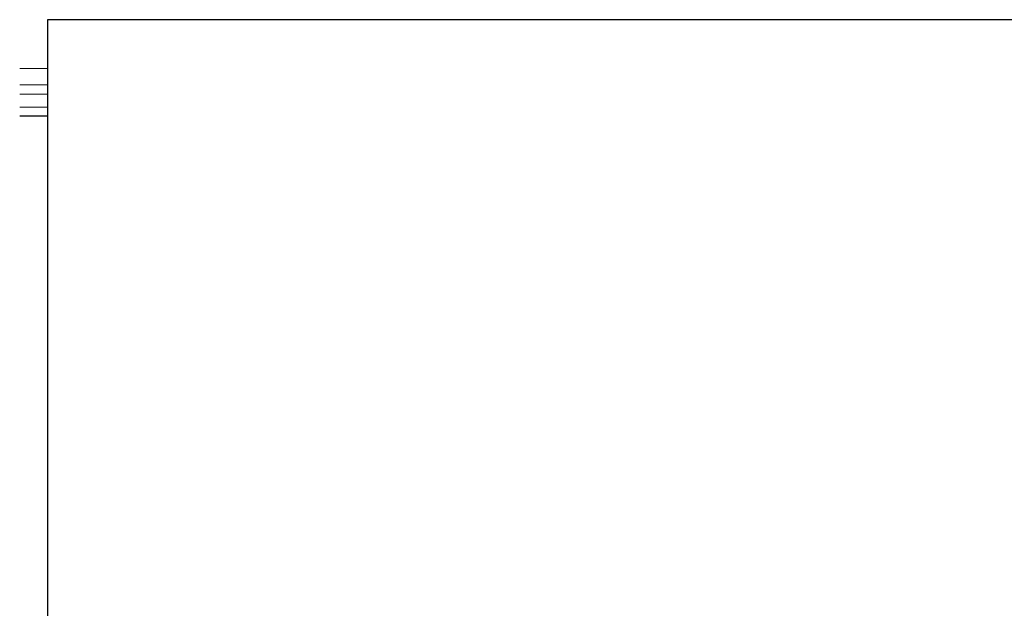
# Model space of a CAD drawing. Header units: inches. Extents: x 0 to 23760, y -13 to 16800.
# Tile 45 of 209: x 6175 to 6441, y 6121 to 6280. Entities that reach past the tile are written whole.
import ezdxf

# ---------------------------------------------------------------- set-up
doc = ezdxf.new("R2010")
doc.units = ezdxf.units.IN
doc.layers.add('254', color=7, linetype='Continuous', true_color=0xffffff)

msp = doc.modelspace()

# ---------------------------------------------------------------- linework, layer by layer
at = {"layer": '254', "color": 2, "linetype": 'Continuous', "lineweight": 25}
for p, q in [((6182.308, 6280.154), (6182.308, 5900.154)), ((6682.308, 6280.154), (6182.308, 6280.154)), ((6182.314, 6253.983), (6174.812, 6253.983))]:
    msp.add_line(p, q, dxfattribs=at)
at = {"layer": '254', "color": 110, "linetype": 'Continuous', "lineweight": 13}
for p, q in [((6182.314, 6266.945), (6174.812, 6266.945)), ((6182.314, 6262.514), (6174.812, 6262.514)), ((6182.314, 6259.98), (6174.812, 6259.98)), ((6182.314, 6256.448), (6174.812, 6256.448))]:
    msp.add_line(p, q, dxfattribs=at)

doc.saveas('drawing.dxf')
